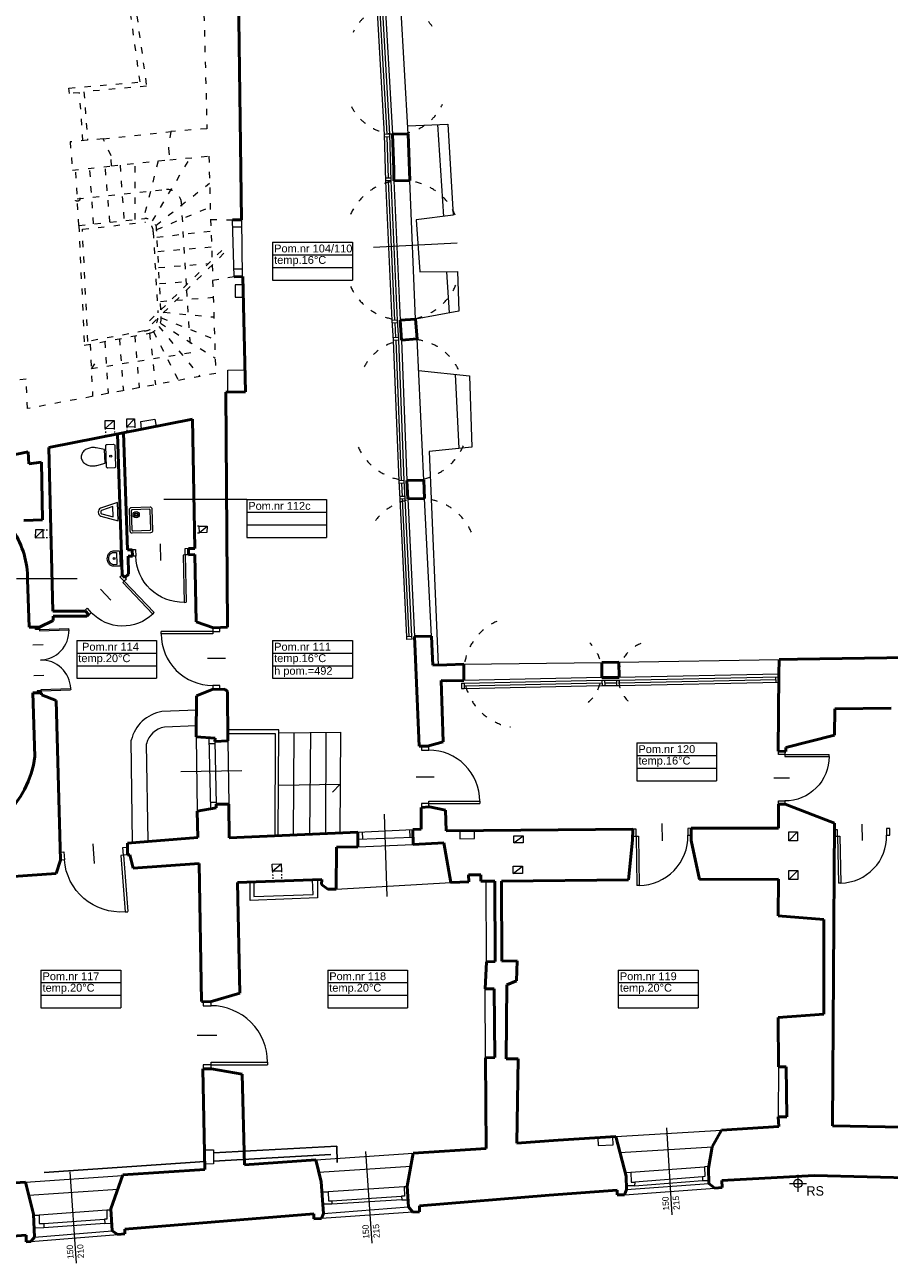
# Model space of a CAD drawing. Header units: millimetres. Extents: x -127811 to -59050, y -244477 to -114521.
# Tile 10 of 16: x -64298 to -62650, y -123722 to -121361. Entities that reach past the tile are written whole.
import ezdxf

# ---------------------------------------------------------------- set-up
doc = ezdxf.new("R2010")
doc.units = ezdxf.units.MM
doc.header["$MEASUREMENT"] = 0
doc.linetypes.add('XREF$0$ACAD_ISO03W100', pattern=[30, 12, -18])
doc.layers.add('XREF', color=8, linetype='Continuous')
for name, color, linetype, lineweight in [('XREF$0$arch C', 8, 'Continuous', 13), ('XREF$0$arch drzwi', 8, 'Continuous', 13), ('XREF$0$arch N', 8, 'XREF$0$ACAD_ISO03W100', 13), ('XREF$0$arch P', 8, 'Continuous', 50), ('XREF$0$opis', 8, 'Continuous', 0), ('XREF$0$opis - pomieszczenia', 8, 'Continuous', 0), ('XREF$0$wyposażenie - kuchnia łazienka', 8, 'Continuous', 0)]:
    doc.layers.add(name, color=color, linetype=linetype, lineweight=lineweight)
doc.styles.add('XREF$0$AB arial', font='arial.ttf')
doc.styles.add('XREF$0$Standard', font='txt')

# ---------------------------------------------------------------- blocks, each defined once
blk = doc.blocks.new('XREF$0$A$C5C5B553C')
at = {"layer": 'XREF$0$arch drzwi', "color": 0}
for p, q in [((0, 0), (0, -12)), ((6, 0), (0, 0)), ((6, -12), (6, 0)), ((51, 9), (51, -21)), ((96, 0), (96, -12)), ((102, 0), (96, 0)), ((102, -12), (102, 0)), ((0, -12), (6, -12)), ((6, -12), (6, -97.9)), ((6, -12), (10, -12)), ((10, -12), (10, -98)), ((96, -12), (102, -12)), ((10, -98), (6, -98))]:
    blk.add_line(p, q, dxfattribs=at)
blk.add_arc((10, -12), 86, 270, 0.0003, dxfattribs=at)
blk = doc.blocks.new('XREF$0$001')
at = {"layer": 'XREF$0$arch drzwi', "color": 0}
for p, q in [((-108, 13.5), (-108, 0)), ((-101.3, 13.5), (-108, 13.5)), ((-108, 0), (-101.3, 0)), ((-101.3, 0), (-101.3, 13.5)), ((-101.3, 0), (-101.2, -96.6)), ((-101.3, 0), (-96.8, 0)), ((-96.8, 0), (-96.7, -96.7)), ((-50.6, 23.7), (-50.6, -10.1)), ((50.6, 23.7), (50.6, -10.1)), ((96.8, 0), (96.7, -96.7)), ((101.3, 0), (96.8, 0)), ((101.3, 0), (101.2, -96.6)), ((101.3, 0), (101.3, 13.5)), ((101.3, 13.5), (108, 13.5)), ((108, 0), (101.3, 0)), ((108, 13.5), (108, 0)), ((-96.7, -96.7), (-101.2, -96.7)), ((96.7, -96.7), (101.2, -96.7))]:
    blk.add_line(p, q, dxfattribs=at)
for centre, start, end in [((-96.8, 0), 270.0291, 0.0294), ((96.8, 0), 179.9706, 269.9709)]:
    blk.add_arc(centre, 96.8, start, end, dxfattribs=at)
blk = doc.blocks.new('XREF$0$PISU')
at = {"layer": 'XREF$0$wyposażenie - kuchnia łazienka'}
for points in [[(-175, 0), (175, 0), (74, 328, 0.654237), (-74, 328)], [(97, 93), (30, 311, 0.611414), (-30, 311), (-97, 93)]]:
    blk.add_lwpolyline(points, format="xyb", close=True, dxfattribs=at)
blk = doc.blocks.new('XREF$0$SEDES3')
at = {"layer": 'XREF$0$wyposażenie - kuchnia łazienka'}
blk.add_lwpolyline([(-167, 357), (-131, 200), (131, 200), (167, 357, 0.05824), (175, 425, 0.072039), (163, 508, 0.083339), (129, 578, 0.106661), (71, 631, 0.132138), (0, 650, 0.132138), (-71, 631, 0.106661), (-129, 578, 0.083339), (-163, 508, 0.072039), (-175, 425, 0.05824), (-167, 357)], format="xyb", dxfattribs=at)
blk.add_lwpolyline([(-225, 150, -0.414214), (-200, 175), (200, 175, -0.414214), (225, 150), (225, 25, -0.414214), (200, 0), (-200, 0, -0.414214), (-225, 25)], format="xyb", close=True, dxfattribs=at)
blk.add_circle((0, 88), 19.6, dxfattribs=at)
blk = doc.blocks.new('XREF$0$U_40')
at = {"layer": 'XREF$0$wyposażenie - kuchnia łazienka'}
blk.add_lwpolyline([(0, 0), (-400, 0), (-400, 163, -0.117889), (-385, 224, -0.104524), (-341, 279, -0.089899), (-278, 314, -0.081729), (-200, 327, -0.081729), (-122, 314, -0.089899), (-59, 279, -0.104524), (-15, 224, -0.117889), (0, 163), (0, 0)], format="xyb", dxfattribs=at)
blk.add_lwpolyline([(-40, 80), (-360, 80), (-360, 163, -0.117889), (-350, 206, -0.104524), (-316, 248, -0.089899), (-265, 276, -0.081729), (-200, 287, -0.081729), (-135, 276, -0.089899), (-84, 248, -0.104524), (-50, 206, -0.117889), (-40, 163)], format="xyb", close=True, dxfattribs=at)
blk.add_circle((-200, 150), 25, dxfattribs=at)
blk = doc.blocks.new('XREF$0$B-02')
at = {"layer": 'XREF$0$wyposażenie - kuchnia łazienka', "color": 0}
for points in [[(36, 24), (0, 24, 0.414214), (-4, 20), (-4, -20, 0.414214), (0, -24), (36, -24, 0.414214), (40, -20), (40, 20, 0.414214)], [(36, -18), (36, 18, 0.414214), (34, 20), (2, 20, 0.414214), (0, 18), (0, -18, 0.414214), (2, -20), (34, -20, 0.414214)]]:
    blk.add_lwpolyline(points, format="xyb", close=True, dxfattribs=at)
for radius in [6, 3.5, 2.25]:
    blk.add_circle((9, 10.5), radius, dxfattribs=at)
blk = doc.blocks.new('XREF$0$B-01')
at = {"layer": 'XREF$0$opis - pomieszczenia', "color": 0}
for p, q in [((-72, 72), (80, 72)), ((-72, 72), (-72, 0)), ((80, 72), (80, 0)), ((-72, 48), (80, 48)), ((-72, 24), (80, 24)), ((-72, 0), (80, 0))]:
    blk.add_line(p, q, dxfattribs=at)
blk = doc.blocks.new('XREF')
at = {"color": 1}
for p, q in [((-63596.9, -121574.3), (-63597, -121574.3)), ((-63580.4, -121956.9), (-63580.4, -121956.9)), ((-63569, -122229.5), (-63569.5, -122229.5)), ((-63568.8, -122234.5), (-63569.2, -122234.5)), ((-63554.6, -122532), (-63554.7, -122532)), ((-63193, -122605.2), (-63193, -122605.3))]:
    blk.add_line(p, q, dxfattribs=at)
at = {"layer": 'XREF$0$arch C'}
for p, q in [((-63611.2, -121325), (-63597.2, -121569.3)), ((-63567.2, -121568.6), (-63581, -121325)), ((-63602.2, -121569.6), (-63612.2, -121570.1)), ((-63568, -121553.7), (-63491.6, -121550.6)), ((-63510.9, -121551.4), (-63499.5, -121726.4)), ((-63491.6, -121550.6), (-63481.3, -121724)), ((-63602.1, -121574.6), (-63611.9, -121575.1)), ((-63599.8, -121653.4), (-63609.8, -121653.6)), ((-63599.6, -121658.3), (-63609.6, -121658.6)), ((-63594.6, -121658.2), (-63582.5, -121924)), ((-63553.1, -121922.3), (-63563.8, -121657.8)), ((-63898.7, -121841.3), (-63902, -121732.6)), ((-63884.7, -121732.8), (-63883.2, -121840.9)), ((-63481.3, -121724), (-63551.6, -121733.1)), ((-63551.6, -121733.1), (-63545, -121832.1)), ((-63901.6, -121746.4), (-63884.5, -121746.2)), ((-63632.9, -121784.7), (-63473.8, -121776.9)), ((-63899.2, -121826.2), (-63883.4, -121826)), ((-63545, -121832.1), (-63473.2, -121831.6)), ((-63488.3, -121910.3), (-63493.1, -121831.7)), ((-63473.2, -121831.6), (-63470.5, -121907)), ((-63896.5, -121856.7), (-63896.7, -121880.5)), ((-63881.7, -121857), (-63896.5, -121856.7)), ((-63896.7, -121880.5), (-63881.2, -121880.2)), ((-63587.5, -121924.2), (-63597.4, -121924.7)), ((-63470.5, -121907), (-63553.1, -121922.3)), ((-63587.1, -121929.2), (-63597.2, -121929.7)), ((-63585.4, -121957.1), (-63595.4, -121957.6)), ((-63585.1, -121962.1), (-63595.1, -121962.6)), ((-63580.1, -121961.9), (-63569.5, -122229.5)), ((-63537.2, -122229.1), (-63550.2, -121959.5)), ((-63911, -122019.4), (-63878.1, -122018.6)), ((-63910.7, -122061.5), (-63911, -122019.4)), ((-63547.3, -122019.8), (-63450.1, -122030.1)), ((-63477.3, -122027.2), (-63470.3, -122168.9)), ((-63450.1, -122030.1), (-63445.5, -122166.4)), ((-64103.2, -122127.2), (-64103.5, -122112)), ((-64103.5, -122112), (-64088.6, -122112.3)), ((-64103.2, -122127.2), (-64088.6, -122112.3)), ((-64088.6, -122112.3), (-64088.3, -122127)), ((-64076.7, -122117.5), (-64050, -122112.8)), ((-64050, -122112.8), (-64047.3, -122126.3)), ((-64144.6, -122115.2), (-64127.4, -122115)), ((-64144.3, -122130.3), (-64144.6, -122115.2)), ((-64144.3, -122130.3), (-64127.4, -122115)), ((-64144.3, -122130.3), (-64127.2, -122130)), ((-64127.4, -122115), (-64127.2, -122130)), ((-64103.2, -122127.2), (-64088.3, -122127)), ((-64075.1, -122131.8), (-64076.7, -122117.5)), ((-63445.5, -122166.4), (-63527.2, -122174.5)), ((-63527.2, -122174.5), (-63509.7, -122581.2)), ((-63574.5, -122229.8), (-63584.5, -122230.3)), ((-63574.2, -122234.8), (-63584.2, -122235.3)), ((-63572.9, -122259.9), (-63582.9, -122260.4)), ((-63572.6, -122264.9), (-63582.6, -122265.4)), ((-63567.6, -122264.6), (-63554.9, -122527)), ((-63522.4, -122526.2), (-63535.8, -122264.1)), ((-64262.8, -122323.6), (-64277.9, -122339.1)), ((-64277.5, -122323.8), (-64277.9, -122339.1)), ((-64262.8, -122323.6), (-64277.5, -122323.8)), ((-64262.7, -122338.4), (-64262.8, -122323.6)), ((-63965.9, -122316.6), (-63950.3, -122316.7)), ((-63965.9, -122316.6), (-63965.7, -122329.2)), ((-63965.7, -122329.2), (-63950.3, -122316.7)), ((-63950.3, -122316.7), (-63950.6, -122328.9)), ((-64277.9, -122339.1), (-64262.7, -122338.4)), ((-63950.6, -122328.9), (-63965.7, -122329.2)), ((-63559.9, -122527.2), (-63569.9, -122527.7)), ((-63559.7, -122532.2), (-63569.7, -122532.7)), ((-63461, -122580), (-63198.3, -122576.4)), ((-63165.8, -122576), (-62860.3, -122570.9)), ((-63198, -122605.3), (-63460.7, -122611)), ((-62860.8, -122599), (-63165.1, -122605.3)), ((-62865.9, -122614.1), (-62866.1, -122604.1)), ((-63465.6, -122616.1), (-63465.5, -122626.1)), ((-63460.6, -122616), (-63460.5, -122626)), ((-63197.8, -122610.3), (-63197.6, -122620.3)), ((-63192.8, -122610.3), (-63192.6, -122620.2)), ((-63170.1, -122610.3), (-63170, -122620.4)), ((-63165.1, -122610.3), (-63165, -122620.3)), ((-63970.6, -122667.1), (-64036.4, -122670.2)), ((-63970.9, -122697.1), (-64031.7, -122699.8)), ((-64092.2, -122919.9), (-64094.8, -122724.7)), ((-63971.1, -122718), (-63969.3, -122860)), ((-63946.7, -122720), (-63944, -122855.4)), ((-63813.5, -122705), (-63910.9, -122705.2)), ((-63910.9, -122711.6), (-63820.4, -122711.6)), ((-63910.9, -122725.9), (-63909, -122846.6)), ((-63820.4, -122711.6), (-63821.1, -122907)), ((-63814.9, -122906.7), (-63813.5, -122705)), ((-63813.5, -122710.9), (-63695.8, -122709.2)), ((-63785.6, -122905.4), (-63784.4, -122710.5)), ((-63753.5, -122710), (-63755.4, -122904)), ((-63723.8, -122709.6), (-63724.8, -122902.6)), ((-63695.8, -122709.2), (-63697.2, -122901.3)), ((-64062.3, -122917.4), (-64065.6, -122731.4)), ((-63946.5, -122731), (-63935.6, -122730.7)), ((-63935.7, -122727), (-63932.8, -122846.8)), ((-64000.1, -122784.5), (-63884.2, -122782.2)), ((-63814.2, -122810.3), (-63696.5, -122808.7)), ((-63696.5, -122808.7), (-63711.5, -122824)), ((-63944.3, -122842.8), (-63932.9, -122842.5)), ((-63612.9, -122865.8), (-63608, -123022.4)), ((-63662.8, -122899.7), (-63558.1, -122894.8)), ((-63662.8, -122913.1), (-63557.9, -122909.2)), ((-63654.7, -122899.3), (-63654.2, -122912.7)), ((-63564.4, -122895.1), (-63563.9, -122909.4)), ((-63468.9, -122897.4), (-63468.7, -122912.4)), ((-63468.7, -122912.4), (-63440.6, -122912.3)), ((-63440.6, -122912.3), (-63440.8, -122897.2)), ((-63365.8, -122920.2), (-63348.1, -122906.7)), ((-62841.9, -122916.4), (-62824.9, -122899.1)), ((-63662.8, -122928.2), (-63557.8, -122923.6)), ((-63826.1, -122960.7), (-63809.2, -122960.4)), ((-63825.6, -122974.6), (-63826.1, -122960.7)), ((-63825.6, -122974.6), (-63809.2, -122960.4)), ((-63809.2, -122960.4), (-63808.7, -122974)), ((-63808.7, -122974), (-63825.6, -122974.6)), ((-63367.1, -122978.5), (-63349.5, -122964.9)), ((-62841.4, -122990.1), (-62824.3, -122972.8)), ((-63868.5, -123030), (-63868.1, -122994.8)), ((-63861.1, -122994.6), (-63861.4, -123022.6)), ((-63748.1, -123018.6), (-63749.1, -122990.7)), ((-63740.2, -122990.4), (-63740.2, -123025)), ((-63704.1, -123008.6), (-63485.6, -122995.6)), ((-63418.1, -123147.2), (-63418.3, -122993.2)), ((-63740.2, -123025), (-63868.5, -123030)), ((-63861.4, -123022.6), (-63748.1, -123018.6)), ((-63419.8, -123330.4), (-63420.3, -123198.7)), ((-62861.1, -123347), (-62861.8, -123442.6)), ((-63176.2, -123496), (-63177.1, -123480.6)), ((-63171.5, -123480.2), (-62969.8, -123467.9)), ((-63075, -123463.5), (-63064.9, -123629.5)), ((-63955.2, -123505.5), (-63937.9, -123505.5)), ((-63937.9, -123505.5), (-63937.9, -123532.3)), ((-63205.5, -123482.3), (-63205.2, -123497.5)), ((-63205.2, -123497.5), (-63176.2, -123496)), ((-63163.5, -123510.4), (-62987.3, -123499.7)), ((-63743, -123524.5), (-63557.8, -123511.9)), ((-63648.3, -123508.9), (-63636.4, -123683.1)), ((-64211.7, -123547.4), (-64200, -123721.6)), ((-63937.9, -123532.3), (-63954.6, -123532.7)), ((-63737.2, -123548.3), (-63562.1, -123536.6)), ((-63153.3, -123548.5), (-63142.5, -123548.1)), ((-63142.5, -123548.1), (-63002.4, -123537.7)), ((-63142.5, -123548.1), (-63142.1, -123567.1)), ((-62994.1, -123537.3), (-63002.4, -123537.7)), ((-63002.4, -123537.7), (-63001.8, -123556.4)), ((-64296.2, -123566.9), (-64111.2, -123554.6)), ((-63574.9, -123576.1), (-63719.3, -123585.4)), ((-63568.7, -123576.1), (-63574.9, -123576.1)), ((-63574.9, -123576.1), (-63574.2, -123593.7)), ((-63135.5, -123573.9), (-63151.1, -123574.2)), ((-63150.9, -123580.8), (-62994.2, -123569.5)), ((-63142.1, -123567.1), (-63135, -123567.3)), ((-63135.5, -123573.9), (-63006, -123563.9)), ((-63135, -123567.3), (-63135.5, -123573.9)), ((-63006.4, -123556.6), (-63135, -123567.3)), ((-63001.8, -123556.4), (-63006.4, -123556.6)), ((-63006.4, -123556.6), (-63006, -123563.9)), ((-63006, -123563.9), (-62994.3, -123563.7)), ((-62840.5, -123569.5), (-62808.1, -123569.5)), ((-62824.3, -123553.3), (-62824.3, -123585.7)), ((-62824.3, -123573), (-62824.3, -123585.7)), ((-64290.1, -123591.6), (-64120.6, -123580.7)), ((-63731.4, -123585.8), (-63719.3, -123585.4)), ((-63719.3, -123585.4), (-63718.9, -123602.4)), ((-63712.3, -123602.4), (-63579.6, -123593.6)), ((-63574.2, -123593.7), (-63579.6, -123593.6)), ((-63579.6, -123593.6), (-63579.3, -123600.9)), ((-63154.6, -123591.1), (-62982.5, -123578.5)), ((-64141.5, -123620.4), (-64270.6, -123629.7)), ((-64133.7, -123620.4), (-64141.5, -123620.4)), ((-64141.5, -123620.4), (-64141.3, -123637.5)), ((-63712.7, -123608.8), (-63729.7, -123609.2)), ((-63728.4, -123626.5), (-63566.3, -123614.4)), ((-63718.9, -123602.4), (-63712.3, -123602.4)), ((-63579.3, -123600.9), (-63712.7, -123608.8)), ((-63712.3, -123602.4), (-63712.7, -123608.8)), ((-63579.3, -123600.9), (-63567.2, -123600.8)), ((-64280.9, -123630.1), (-64270.6, -123629.7)), ((-64270.6, -123629.7), (-64270.2, -123646.1)), ((-64270.2, -123646.1), (-64261.7, -123645.7)), ((-64261.7, -123645.7), (-64145.7, -123637.6)), ((-64261.7, -123645.7), (-64261.4, -123654.2)), ((-64145.4, -123646), (-64261.4, -123654.2)), ((-64141.3, -123637.5), (-64145.7, -123637.6)), ((-64145.7, -123637.6), (-64145.4, -123646)), ((-64145.4, -123646), (-64132.3, -123645.3)), ((-63558.3, -123624.4), (-63732.2, -123636.4)), ((-64285.9, -123680.4), (-64120.6, -123666.7)), ((-64261.4, -123654.2), (-64280.1, -123654.9)), ((-64279.4, -123671.8), (-64131.5, -123660))]:
    blk.add_line(p, q, dxfattribs=at)
for points in [[(-63569.7, -122532.7), (-63569.9, -122527.6), (-63582.6, -122265.4), (-63584.5, -122230.2), (-63595.1, -121962.6), (-63597.4, -121924.8), (-63609.6, -121658.8), (-63612.2, -121569.9), (-63626.2, -121325.6), (-63627.3, -121291.6), (-63639.5, -121048.2)], [(-63559.7, -122532.2), (-63559.9, -122527.2), (-63572.6, -122264.9), (-63574.5, -122229.8), (-63585.1, -121962.1), (-63587.5, -121924.3), (-63599.6, -121658.4), (-63602.2, -121569.5), (-63616.2, -121325.2), (-63617.3, -121291.2), (-63629.6, -121046.3)], [(-63607.2, -121569.8), (-63607.2, -121569.7), (-63621.2, -121325.4)], [(-63604.8, -121653.5), (-63607, -121574.8)], [(-63592.4, -121924.5), (-63604.6, -121658.6), (-63604.6, -121658.5)], [(-63590.4, -121957.4), (-63592.1, -121929.4)], [(-63579.5, -122230.1), (-63579.5, -122230), (-63590.1, -121962.4)], [(-63577.9, -122260.1), (-63579.2, -122235.1)], [(-63564.9, -122527.5), (-63564.9, -122527.4), (-63577.6, -122265.1)], [(-63465.6, -122616.1), (-63460.6, -122616), (-63197.9, -122610.3), (-63165.1, -122610.3), (-62860.7, -122604)], [(-63465.5, -122626.1), (-63460.4, -122626), (-63197.8, -122620.3), (-63165, -122620.3), (-62860.9, -122614)], [(-63460.6, -122621), (-63460.5, -122621), (-63197.8, -122615.3), (-63197.7, -122615.3)], [(-63192.7, -122615.3), (-63170, -122615.3)], [(-63165, -122615.3), (-62866, -122609.1)]]:
    blk.add_lwpolyline(points, dxfattribs=at)
for points in [[(-63365.8, -122906.7), (-63348.1, -122906.7), (-63348.1, -122920.2), (-63365.8, -122920.2)], [(-62841.9, -122899.1), (-62824.9, -122899.1), (-62824.9, -122916.4), (-62841.9, -122916.4)], [(-63367.1, -122964.9), (-63349.5, -122964.9), (-63349.5, -122978.5), (-63367.1, -122978.5)], [(-62841.4, -122972.8), (-62824.3, -122972.8), (-62824.3, -122990.1), (-62841.4, -122990.1)]]:
    blk.add_lwpolyline(points, close=True, dxfattribs=at)
blk.add_circle((-62824.3, -123569.5), 7.94, dxfattribs=at)
for radius in [71.3, 41.3]:
    blk.add_arc((-64025.3, -122740.7), radius, 98.9457, 167.1118, dxfattribs=at)
at = {"layer": 'XREF$0$arch N', "linetype": 'XREF$0$ACAD_ISO03W100'}
for p, q in [((-63962.6, -121101.5), (-63950.6, -121559.1)), ((-64077.8, -121470), (-64103.8, -121286.2)), ((-64092.4, -121284.7), (-64065.7, -121477.9)), ((-64213.6, -121481.6), (-64077.8, -121470)), ((-64212.6, -121491.8), (-64213.6, -121481.6)), ((-64193.3, -121490.6), (-64212.6, -121491.8)), ((-64187, -121582), (-64193.3, -121490.6)), ((-64065.7, -121477.9), (-64185, -121488.7)), ((-64185, -121488.7), (-64178.3, -121581.2)), ((-64148.4, -121578.4), (-64019.5, -121564.6)), ((-64019.5, -121564.6), (-64024.1, -121597)), ((-63950.6, -121559.1), (-64019.5, -121564.6)), ((-64148.4, -121578.4), (-64211.4, -121584.2)), ((-64211.4, -121584.2), (-64207, -121638.3)), ((-64133.3, -121611), (-64148.4, -121578.4)), ((-64132.4, -121630.1), (-64133.3, -121611)), ((-64054.4, -121734.8), (-63982.5, -121614.6)), ((-64024.1, -121597), (-64021.5, -121618.2)), ((-64021.5, -121618.2), (-63947, -121611.3)), ((-63947, -121611.3), (-63943.6, -121732.2)), ((-64207, -121638.3), (-64132.4, -121630.1)), ((-64194.7, -121743.5), (-64200.8, -121637.6)), ((-64166.6, -121740.5), (-64173.9, -121634.6)), ((-64135.6, -121737.3), (-64144.3, -121631.4)), ((-64132.4, -121630.1), (-64021.5, -121618.2)), ((-64116.2, -121628.4), (-64108.7, -121734.5)), ((-64087.4, -121732.3), (-64087.3, -121625.3)), ((-64043.5, -121620.6), (-64071.5, -121730.7)), ((-64047.9, -121743.3), (-63945.6, -121662.9)), ((-64197.6, -121692.5), (-64033.3, -121675.6)), ((-64046.4, -121751.2), (-63944.3, -121708.2)), ((-63989.4, -121856.6), (-63999.1, -121700.1)), ((-64194.7, -121743.5), (-64068.8, -121730.4)), ((-63943.6, -121732.2), (-63902, -121732.6)), ((-63943.6, -121732.2), (-63941, -121809.4)), ((-64194.7, -121743.5), (-64184.3, -121972)), ((-64187.9, -121750.7), (-64067.5, -121737.1)), ((-64177.4, -121964.7), (-64187.9, -121750.7)), ((-64053, -121755.6), (-64044.2, -121909.9)), ((-64038.4, -121904.2), (-64046.4, -121753)), ((-64045.8, -121765.8), (-63942.8, -121754.1)), ((-64059.8, -121925.1), (-63919.1, -121788.1)), ((-64055.1, -121931.3), (-63915.8, -121794.2)), ((-64044.3, -121793.2), (-63941.8, -121784.3)), ((-64042.7, -121823.8), (-63947.9, -121816.2)), ((-63940.7, -121818.7), (-63939.7, -121848.6)), ((-64041.1, -121854.1), (-63982.6, -121849.9)), ((-63898.7, -121841.3), (-63939.7, -121848.6)), ((-63939.7, -121848.6), (-63933.8, -122025.7)), ((-63989.7, -121866.9), (-63981.6, -121986.3)), ((-64039.2, -121888.4), (-64020.5, -121886.9)), ((-64009, -121886), (-63938.7, -121880.4)), ((-64037.7, -121919.8), (-63936, -121960.3)), ((-64032.5, -121909.1), (-63937.4, -121917.9)), ((-64070.2, -121944.6), (-64177.4, -121964.7)), ((-64052.6, -121945.7), (-64005, -122039)), ((-64042.4, -121935.9), (-63964.1, -122031.3)), ((-64039.4, -121929.8), (-63934.8, -121996.4)), ((-64184.3, -121972), (-64060, -121948.8)), ((-64173.1, -121969.9), (-64168.5, -122069.4)), ((-64145.1, -121964.7), (-64138.9, -122063.9)), ((-64117.5, -121959.5), (-64109.9, -122058.5)), ((-64088.1, -121954), (-64079.7, -122052.9)), ((-64060, -121948.8), (-64048.6, -122047.1)), ((-63981.6, -121986.3), (-64170.9, -122017)), ((-64170.9, -122017), (-64158.1, -121998.8)), ((-64295.4, -122036.8), (-64342.4, -122039.5)), ((-64292.6, -122092.5), (-64295.4, -122036.8)), ((-63933.8, -122025.7), (-64292.6, -122092.5))]:
    blk.add_line(p, q, dxfattribs=at)
at = {"layer": 'XREF$0$arch N', "linetype": 'XREF$0$ACAD_ISO03W100', "ltscale": 0.2}
for p, q in [((-64144.3, -122130.3), (-64143.9, -122145.4)), ((-64127.2, -122130), (-64126.9, -122142.1)), ((-64103.2, -122127.2), (-64103, -122137.3)), ((-64088.3, -122127), (-64088.2, -122134.4)), ((-64262.8, -122323.6), (-64248, -122323.4)), ((-63965.9, -122316.6), (-63974.6, -122316.4)), ((-64262.7, -122338.4), (-64247.7, -122337.7)), ((-63974.3, -122329.4), (-63965.7, -122329.2)), ((-63825.6, -122974.6), (-63824.9, -122993.3)), ((-63808.7, -122974), (-63808.1, -122992.8))]:
    blk.add_line(p, q, dxfattribs=at)
at = {"layer": 'XREF$0$arch N', "linetype": 'XREF$0$ACAD_ISO03W100'}
blk.add_circle((-64197.6, -121692.5), 5, dxfattribs=at)
for centre, radius, start, end in [((-63593.6, -121411), 86, 32.7749, 155.5895), ((-63589.6, -121473.1), 96.2, 207.0571, 335.7749), ((-63577.5, -121767), 109, 23.4613, 155.9971), ((-64026.9, -121702.8), 27.9, 5.4096, 103.2437), ((-64067.2, -121751.2), 20.8, 355.0415, 94.4813), ((-64071.1, -121754.9), 18.2, 357.7664, 78.4017), ((-63577.2, -121813.5), 110, 205.0957, 341.8601), ((-64071.2, -121917.3), 27.4, 272.0796, 353.5779), ((-64067.7, -121919.8), 30, 284.8915, 9.8935), ((-63562.4, -122061.5), 100.9, 25.3951, 158.1189), ((-63562.7, -122119.7), 110, 205.0957, 341.8601), ((-63544.5, -122370.8), 106.7, 23.5038, 151.9873), ((-63355, -122594.8), 105.9, 114.0571, 260.6887), ((-63276.4, -122594.5), 78.4, 312.2359, 45.1388), ((-63099.1, -122603.5), 67.6, 111.5732, 226.4769)]:
    blk.add_arc(centre, radius, start, end, dxfattribs=at)
at = {"layer": 'XREF$0$arch P'}
for p, q in [((-63884.7, -121732.8), (-63893.5, -121096)), ((-63597.2, -121569.3), (-63567.2, -121568.6)), ((-63594.6, -121636.8), (-63597.2, -121569.3)), ((-63567.2, -121568.6), (-63563.8, -121657.8)), ((-63594.6, -121636.8), (-63594.6, -121658.2)), ((-63594.6, -121658.2), (-63563.8, -121657.8)), ((-63902, -121732.6), (-63884.7, -121732.8)), ((-63882.1, -121840.8), (-63898.7, -121841.3)), ((-63877.1, -122060.9), (-63882.1, -121840.8)), ((-63553.1, -121922.3), (-63582.5, -121924)), ((-63582.5, -121924), (-63580.1, -121961.9)), ((-63550.2, -121959.5), (-63553.1, -121922.3)), ((-63580.1, -121961.9), (-63550.2, -121959.5)), ((-63914.4, -122061.5), (-63877.1, -122060.9)), ((-63911.4, -122508.9), (-63914.4, -122061.5)), ((-64251.9, -122166.8), (-63978.4, -122112.7)), ((-63978.4, -122112.7), (-63973.8, -122359.2)), ((-64121, -122140.9), (-64112.2, -122409.2)), ((-64102, -122361.7), (-64109.3, -122138.6)), ((-64375.4, -122191.9), (-64291.1, -122174.9)), ((-64291.1, -122174.9), (-64290, -122198.1)), ((-64244.2, -122479), (-64251.9, -122166.8)), ((-64290, -122198.1), (-64265.6, -122194.7)), ((-64265.6, -122194.7), (-64264.2, -122304.4)), ((-63537.2, -122229.1), (-63569.5, -122229.5)), ((-63569.5, -122229.5), (-63567.6, -122264.6)), ((-63535.8, -122264.1), (-63537.2, -122229.1)), ((-63567.6, -122264.6), (-63535.8, -122264.1)), ((-64264.2, -122304.4), (-64299.3, -122306.1)), ((-64247.7, -122337.7), (-64247.5, -122337.7)), ((-64092.9, -122361.7), (-64102, -122361.7)), ((-64092.9, -122361.7), (-64092.7, -122373.7)), ((-63973.8, -122359.2), (-63985.9, -122359.2)), ((-63985.9, -122359.2), (-63985.7, -122371.2)), ((-63985.7, -122371.2), (-63973.5, -122371)), ((-63973.5, -122371), (-63971.1, -122498.8)), ((-64100.9, -122373.8), (-64092.7, -122373.7)), ((-64100.3, -122408.1), (-64100.9, -122373.8)), ((-64289.3, -122509.5), (-64292.3, -122418.5)), ((-64112.2, -122409.2), (-64107.1, -122414.6)), ((-64107.1, -122414.6), (-64100.3, -122408.1)), ((-64244.2, -122479), (-64182.2, -122478.4)), ((-64243.7, -122496.5), (-64243.9, -122488.2)), ((-64179.5, -122488.2), (-64243.9, -122488.2)), ((-64182.2, -122478.4), (-64176.1, -122485.3)), ((-64176.1, -122485.3), (-64179.5, -122488.2)), ((-64289.3, -122509.5), (-64269.6, -122509.5)), ((-64269.6, -122509.5), (-64243.7, -122496.5)), ((-63971.1, -122498.8), (-63938.3, -122510.2)), ((-63938.3, -122510.2), (-63911.4, -122508.9)), ((-63522.4, -122526.2), (-63554.9, -122527)), ((-63554.9, -122527), (-63553.7, -122555.9)), ((-63521.2, -122555.5), (-63522.4, -122526.2)), ((-63553.7, -122555.9), (-63546.3, -122736.3)), ((-63520.2, -122581.4), (-63521.2, -122555.5)), ((-63493.4, -122580.8), (-63520.2, -122581.4)), ((-63493.4, -122580.8), (-63461, -122580)), ((-63461, -122580), (-63460.7, -122611)), ((-63165.8, -122576), (-63198.3, -122576.4)), ((-63198.3, -122576.4), (-63198, -122605.3)), ((-63165.1, -122605.3), (-63165.8, -122576)), ((-62860.3, -122570.9), (-62860.8, -122599)), ((-62825.3, -122570.5), (-62860.3, -122570.9)), ((-62612.5, -122566.9), (-62825.3, -122570.5)), ((-63198, -122605.3), (-63165.1, -122605.3)), ((-62860.8, -122599), (-62862.2, -122745.4)), ((-63940.7, -122627.9), (-63970.3, -122640.3)), ((-63916.6, -122627.2), (-63940.7, -122627.9)), ((-63911.1, -122631.7), (-63916.6, -122627.2)), ((-63910.9, -122725.9), (-63911.1, -122631.7)), ((-63500.4, -122727.7), (-63504.3, -122611)), ((-63504.3, -122611), (-63493.1, -122611.6)), ((-63460.7, -122611), (-63493.1, -122611.6)), ((-64266, -122634.3), (-64282.3, -122634.6)), ((-64282.3, -122634.6), (-64278.5, -122755.5)), ((-64266.2, -122637.9), (-64266, -122634.3)), ((-64238, -122648.8), (-64266.2, -122637.9)), ((-64229.8, -122953.1), (-64238, -122648.8)), ((-63970.3, -122640.3), (-63971.1, -122718)), ((-62754.6, -122715.1), (-62754.2, -122664.8)), ((-62754.2, -122664.8), (-62646.9, -122663.7)), ((-63971.1, -122718), (-63935.2, -122720.9)), ((-63935.2, -122720.9), (-63935.7, -122727)), ((-63935.7, -122727), (-63910.9, -122725.9)), ((-62847.5, -122738.6), (-62754.6, -122715.1)), ((-63546.3, -122736.3), (-63530.2, -122736)), ((-63530.2, -122736), (-63500.4, -122727.7)), ((-62862.2, -122745.4), (-62847.5, -122746.1)), ((-62847.5, -122746.1), (-62847.5, -122738.6)), ((-63932.8, -122853.4), (-63969.3, -122860)), ((-63969.3, -122860), (-63968, -122909.8)), ((-63909, -122846.6), (-63932.8, -122846.8)), ((-63932.8, -122846.8), (-63932.8, -122853.4)), ((-63908.5, -122911), (-63909, -122846.6)), ((-63542.6, -122852.7), (-63526.7, -122851.4)), ((-63542.3, -122894.5), (-63542.6, -122852.7)), ((-63526.7, -122851.4), (-63495.7, -122858.1)), ((-63495.7, -122858.1), (-63494.4, -122897.7)), ((-62848.9, -122846.6), (-62861.6, -122846.3)), ((-62861.6, -122846.3), (-62861.6, -122892.1)), ((-62754.7, -122883.1), (-62848.9, -122846.6)), ((-62861.6, -122892.1), (-63027.6, -122892.6)), ((-62758.6, -123460), (-62754.7, -122883.1)), ((-63968, -122909.8), (-64102.2, -122920.7)), ((-63662.8, -122899.7), (-63908.5, -122911)), ((-63662.8, -122928.2), (-63662.8, -122899.7)), ((-63558.1, -122894.8), (-63542.3, -122894.5)), ((-63557.8, -122923.6), (-63558.1, -122894.8)), ((-63494.4, -122897.7), (-63139, -122894.5)), ((-63139.6, -122914.9), (-63147.5, -122991)), ((-63139, -122894.5), (-63139.6, -122914.9)), ((-63027.6, -122892.6), (-63028, -122915.8)), ((-64102.2, -122920.7), (-64102.2, -122943.4)), ((-63704.1, -123008.6), (-63703.8, -122928.5)), ((-63703.8, -122928.5), (-63662.8, -122928.2)), ((-63499.2, -122920.1), (-63557.8, -122923.6)), ((-63485.6, -122995.6), (-63499.2, -122920.1)), ((-63028, -122915.8), (-63012, -122990.1)), ((-64238.2, -122979), (-64229.8, -122953.1)), ((-64102.2, -122943.4), (-64097.8, -122943.4)), ((-64097.8, -122943.4), (-64091.5, -122968.6)), ((-64091.5, -122968.6), (-63965.6, -122959.4)), ((-63965.6, -122959.4), (-63960.8, -123223)), ((-64456, -122994.1), (-64238.2, -122979)), ((-63428.7, -122981.3), (-63452.1, -122981.3)), ((-63452.1, -122981.3), (-63451.6, -122994.5)), ((-63428.7, -122993.1), (-63428.7, -122981.3)), ((-63892.6, -122995.7), (-63731.6, -122990.1)), ((-63887.8, -123206.8), (-63892.6, -122995.7)), ((-63731.6, -122990.1), (-63732.1, -123000)), ((-63732.1, -123000), (-63720.1, -123008.6)), ((-63720.1, -123008.6), (-63704.1, -123008.6)), ((-63451.6, -122994.5), (-63485.6, -122995.6)), ((-63402.1, -122993.3), (-63428.7, -122993.1)), ((-63401.3, -123146.6), (-63402.1, -122993.3)), ((-63147.5, -122991), (-63389.4, -122993.2)), ((-63389.4, -122993.2), (-63388.3, -123145.7)), ((-63012, -122990.1), (-62861.6, -122989.7)), ((-62861.6, -122989.7), (-62861.8, -123059.2)), ((-62861.8, -123059.2), (-62774.8, -123066.6)), ((-62774.8, -123066.6), (-62774.8, -123246.8)), ((-63420.3, -123198.7), (-63418.1, -123147.2)), ((-63418.1, -123147.2), (-63401.3, -123146.6)), ((-63388.3, -123145.7), (-63359.3, -123145.2)), ((-63359.3, -123145.2), (-63360.8, -123183.6)), ((-63403, -123198.7), (-63420.3, -123198.7)), ((-63401.8, -123329.3), (-63403, -123198.7)), ((-63379.3, -123191.1), (-63380.2, -123331.9)), ((-63360.8, -123183.6), (-63379.3, -123191.1)), ((-63944.3, -123223.3), (-63887.8, -123206.8)), ((-63960.8, -123223), (-63944.3, -123223.3)), ((-62774.8, -123246.8), (-62862, -123253)), ((-62862, -123253), (-62861.1, -123347)), ((-63419.8, -123330.4), (-63401.8, -123329.3)), ((-63418.2, -123503), (-63419.8, -123330.4)), ((-63380.2, -123331.9), (-63357.2, -123332)), ((-63357.2, -123332), (-63360.2, -123492.8)), ((-63941.9, -123350.9), (-63958.6, -123350.9)), ((-63958.6, -123350.9), (-63954.4, -123542.9)), ((-63883.6, -123361.4), (-63941.9, -123350.9)), ((-63879.1, -123533.8), (-63883.6, -123361.4)), ((-62861.1, -123347), (-62846.4, -123347.5)), ((-62846.4, -123347.5), (-62845.7, -123442.6)), ((-62845.7, -123442.6), (-62861.8, -123442.6)), ((-62861.8, -123442.6), (-62861, -123461)), ((-63281.2, -123487), (-63171.5, -123480.2)), ((-63171.5, -123480.2), (-63151.5, -123555.4)), ((-62969.8, -123467.9), (-62987.5, -123500)), ((-62861, -123461), (-62969.8, -123467.9)), ((-62448.9, -123465.1), (-62758.6, -123460)), ((-63557.8, -123512), (-63418.2, -123503)), ((-63360.2, -123492.8), (-63281.2, -123487)), ((-62987.5, -123500), (-62994.7, -123540.6)), ((-63743, -123524.5), (-63879.1, -123533.8)), ((-63732.8, -123566.4), (-63743, -123524.5)), ((-63568.8, -123575), (-63557.8, -123512)), ((-63954.4, -123542.9), (-64110.8, -123553.4)), ((-62994.7, -123540.6), (-62994.2, -123569.5)), ((-64296.2, -123566.9), (-64440, -123576.6)), ((-64281, -123628.2), (-64296.2, -123566.9)), ((-64110.8, -123553.4), (-64133.9, -123617.7)), ((-63728.4, -123626.5), (-63732.8, -123566.4)), ((-63566.3, -123614.4), (-63568.8, -123575)), ((-63151.5, -123555.4), (-63150.9, -123580.8)), ((-62994.2, -123569.5), (-62982.5, -123578.5)), ((-62969.4, -123563.6), (-62793.3, -123554.6)), ((-62968.9, -123577.1), (-62969.4, -123563.6)), ((-62793.3, -123554.6), (-62453.3, -123563.1)), ((-63298.2, -123592), (-63545.8, -123611.9)), ((-63168.6, -123582.3), (-63298.2, -123592)), ((-63168.6, -123591.4), (-63168.6, -123582.3)), ((-63154.6, -123591.1), (-63168.6, -123591.4)), ((-63150.9, -123580.8), (-63154.6, -123591.1)), ((-62982.5, -123578.5), (-62968.9, -123577.1)), ((-64133.9, -123617.7), (-64131.5, -123660)), ((-63558.3, -123624.4), (-63566.3, -123614.4)), ((-63545.3, -123623.4), (-63558.3, -123624.4)), ((-63545.8, -123611.9), (-63545.3, -123623.4)), ((-64279.4, -123671.8), (-64281, -123628.2)), ((-64107.2, -123656.5), (-63746.7, -123627.4)), ((-63746.7, -123627.4), (-63746.7, -123637)), ((-63746.7, -123637), (-63732.2, -123636.4)), ((-63732.2, -123636.4), (-63728.4, -123626.5)), ((-64630.1, -123691.2), (-64295.4, -123668.1)), ((-64295.4, -123668.1), (-64295.3, -123680.9)), ((-64131.5, -123660), (-64120.6, -123666.7)), ((-64120.6, -123666.7), (-64107.2, -123665.6)), ((-64107.2, -123665.6), (-64107.2, -123656.5)), ((-64295.3, -123680.9), (-64285.9, -123680.4)), ((-64285.9, -123680.4), (-64279.4, -123671.8))]:
    blk.add_line(p, q, dxfattribs=at)
for centre, radius, start, end in [((-64463.7, -122418.5), 171.4, 0, 32.6983), ((-64454.6, -122735.2), 177.3, 269.1551, 353.4404)]:
    blk.add_arc(centre, radius, start, end, dxfattribs=at)
at = {"layer": 'XREF$0$opis - pomieszczenia'}
for p, q in [((-63874.8, -122266.1), (-64033, -122266.1)), ((-64313.5, -122416.7), (-64197.8, -122416.7))]:
    blk.add_line(p, q, dxfattribs=at)
at = {"layer": 'XREF$0$arch drzwi', "linetype": 'Continuous'}
for name, p, xscale, yscale, zscale, rotation in [('XREF$0$A$C5C5B553C', (-63985.9, -122358.9), -1.049178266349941, 1.049178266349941, 1.049178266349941, 1.189305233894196), ('XREF$0$A$C5C5B553C', (-64112.2, -122409.2), -0.9648714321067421, 0.964871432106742, 0.9648714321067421, 43.76251816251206), ('XREF$0$001', (-64267.8, -122571.9), 0.5781991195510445, 0.5781991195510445, 0.5781991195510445, 91.63431246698), ('XREF$0$A$C5C5B553C', (-63925.8, -122510.7), 1.14350804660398, 1.14350804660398, 1.14350804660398, 270), ('XREF$0$A$C5C5B553C', (-63541.4, -122852.1), 1.130800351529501, 1.130800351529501, 1.130800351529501, 90), ('XREF$0$A$C5C5B553C', (-62861.1, -122746.1), -0.9831696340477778, 0.9831696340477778, 0.9831696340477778, 90), ('XREF$0$A$C5C5B553C', (-63139.4, -122894.5), 1.09606327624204, 1.09606327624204, 1.09606327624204, 0.97744927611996), ('XREF$0$A$C5C5B553C', (-62755.1, -122895.4), 1.038207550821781, 1.038207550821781, 1.038207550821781, 1.233716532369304), ('XREF$0$A$C5C5B553C', (-64103.4, -122928.4), -1.25445990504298, 1.25445990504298, 1.25445990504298, 4.334250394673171), ('XREF$0$A$C5C5B553C', (-63957.8, -123350.9), 1.25151043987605, 1.25151043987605, 1.25151043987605, 90)]:
    blk.add_blockref(name, p, dxfattribs=dict(at, xscale=xscale, yscale=yscale, zscale=zscale, rotation=rotation))
at = {"layer": 'XREF$0$opis - pomieszczenia'}
for p in [(-63753.5, -121847.5), (-63802.8, -122338.1), (-64126.7, -122606.6), (-63753.5, -122606.6), (-63059.3, -122801.8), (-64194.9, -123234.7), (-63648.5, -123234.7), (-63094.6, -123234.7)]:
    blk.add_blockref('XREF$0$B-01', p, dxfattribs=at)
at = {"layer": 'XREF$0$wyposażenie - kuchnia łazienka'}
for name, p, xscale, yscale, zscale, rotation in [('XREF$0$SEDES3', (-64125.2, -122183), 0.1, 0.1, 0.1, 91.873069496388), ('XREF$0$PISU', (-64120.2, -122288.9), 0.1, 0.1, 0.1, 91.87702424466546), ('XREF$0$U_40', (-64117.2, -122363.6), 0.07279999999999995, 0.07279999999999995, 0.07279999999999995, 91.87306949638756)]:
    blk.add_blockref(name, p, dxfattribs=dict(at, xscale=xscale, yscale=yscale, zscale=zscale, rotation=rotation))
at = {"layer": 'XREF$0$wyposażenie - kuchnia łazienka', "rotation": 1.873069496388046}
blk.add_blockref('XREF$0$B-02', (-64094.1, -122305.7), dxfattribs=at)
at = {"layer": 'XREF$0$opis', "insert": (-62791.4, -123583.9), "char_height": 18, "attachment_point": 5, "style": 'XREF$0$Standard'}
blk.add_mtext_dynamic_manual_height_columns('RS', width=71.788, gutter_width=12.5, heights=[0], dxfattribs=at)
at = {"layer": 'XREF$0$opis', "char_height": 12, "attachment_point": 5, "rotation": 93.4464, "style": 'XREF$0$Standard'}
for s, insert in [('150\\P215', (-63066.2, -123607.2)), ('150\\P215', (-63637.7, -123660.9)), ('150\\P210', (-64201.4, -123699.4))]:
    blk.add_mtext_dynamic_manual_height_columns(s, width=71.788, gutter_width=12.5, heights=[0], dxfattribs=dict(at, insert=insert))
at = {"layer": 'XREF$0$opis - pomieszczenia', "char_height": 15, "attachment_point": 4, "style": 'XREF$0$AB arial'}
for s, width, insert in [('Pom.nr 104/110', 165.98, (-63822.5, -121787.5)), ('temp.16%%DC', 71.788, (-63822.5, -121811.5)), ('Pom.nr 112c', 165.98, (-63871.8, -122278.1)), ('Pom.nr 114', 165.98, (-64188.6, -122546.6)), ('Pom.nr 111', 165.98, (-63822.5, -122546.6)), ('temp.20%%DC', 71.788, (-64195.7, -122570.6)), ('temp.16%%DC', 71.788, (-63822.5, -122570.6)), ('h pom.=492', 122.496, (-63822.5, -122594.6)), ('Pom.nr 120', 165.98, (-63128.3, -122741.8)), ('temp.16%%DC', 71.788, (-63128.3, -122765.8)), ('Pom.nr 117', 165.98, (-64263.9, -123174.7)), ('Pom.nr 118', 165.98, (-63717.5, -123174.7)), ('Pom.nr 119', 165.98, (-63163.6, -123174.7)), ('temp.20%%DC', 71.788, (-64263.9, -123198.7)), ('temp.20%%DC', 71.788, (-63717.5, -123198.7)), ('temp.20%%DC', 71.788, (-63163.6, -123198.7))]:
    blk.add_mtext_dynamic_manual_height_columns(s, width=width, gutter_width=12.5, heights=[0], dxfattribs=dict(at, insert=insert))

msp = doc.modelspace()

# ---------------------------------------------------------------- linework, layer by layer
at = {"layer": 'XREF'}
for p, q in [((-63937.9, -123511), (-63702.8, -123498.2)), ((-63702.8, -123498.2), (-63702.4, -123529.5)), ((-64260.6, -123548.5), (-63954.7, -123527.9)), ((-63714.7, -123514.6), (-63937.9, -123527.2))]:
    msp.add_line(p, q, dxfattribs=at)

# ---------------------------------------------------------------- block references
msp.add_blockref('XREF', (0, 0), dxfattribs=at)

doc.saveas('drawing.dxf')
